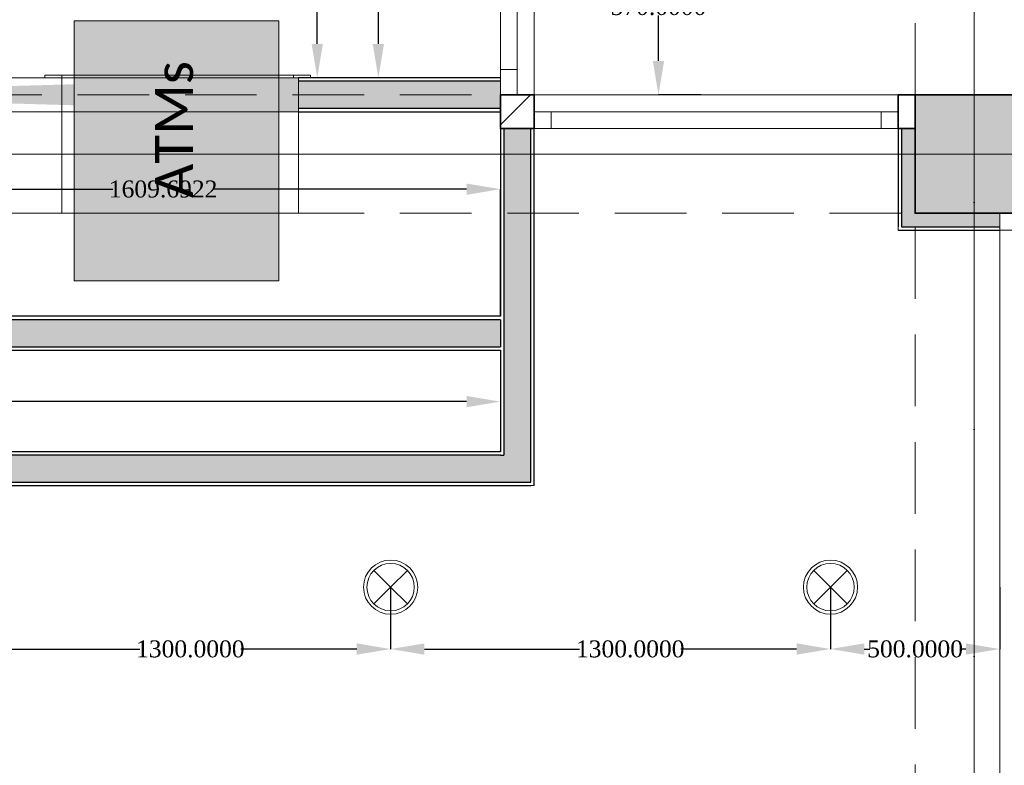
# Model space of a CAD drawing. Header units: inches. Extents: x -78787 to 29484, y -9517 to 23232.
# Tile 227 of 256: x 23510 to 26420, y -2162 to 40. Entities that reach past the tile are written whole.
import ezdxf
from ezdxf.enums import TextEntityAlignment as Align

# ---------------------------------------------------------------- set-up
doc = ezdxf.new("R2010")
doc.units = ezdxf.units.IN
doc.header["$MEASUREMENT"] = 0
doc.set_wipeout_variables(frame=1)
for name, pattern in [('Dot & Dashed', [670.277762, 317.5, -176.388889, 0, -176.388874]), ('Hidden', [317.5, 211.666667, -105.833333]), ('Wipeout_Contour', [1000, 0, -1000])]:
    doc.linetypes.add(name, pattern=pattern)
for name, color, linetype in [('- ავარიული განათება', 7, 'Continuous'), ('- განათება', 7, 'Continuous'), ('- საშტეფცელო როზეტები', 7, 'Continuous'), ('New_Structural - Bearing', 7, 'Continuous'), ('Structural - Bearing', 7, 'Continuous'), ('Structural - Grid', 7, 'Continuous')]:
    doc.layers.add(name, color=color, linetype=linetype)
for name, color, linetype, lineweight in [('Archicad Windows_Pen_No__1', 7, 'Continuous', 13), ('New_Drawing & Figure_Pen_No__1', 7, 'Continuous', 13), ('New_Structural - Bearing_Pen_No__1', 7, 'Continuous', 13), ('Structural - Bearing_Pen_No__20', 1, 'Continuous', 0), ('Structural - Bearing_Pen_No__27', 7, 'Continuous', 35)]:
    doc.layers.add(name, color=color, linetype=linetype, lineweight=lineweight)
for name, color, linetype, lineweight, true_color in [('New_2D Drafting - General_Pen_No__83', 7, 'Continuous', 13, 0xff9955), ('New_Drawing & Figure_Pen_No__103', 7, 'Continuous', 13, 0xffcc99), ('New_Interior - Lamp_Pen_No__77', 7, 'Continuous', 20, 0xffeb28), ('New_Structural - Bearing_Pen_No__108', 7, 'Continuous', 13, 0xfd8379), ('New_Structural - Bearing_Pen_No__23', 7, 'Continuous', 20, 0xff6600), ('New_Structural - Bearing_Pen_No__255', 7, 'Continuous', 13, 0xe8e8e8), ('New_Structural - Bearing_Pen_No__5', 7, 'Continuous', 25, 0x40a5ff), ('New_Structural - Bearing_Pen_No__57', 7, 'Continuous', 25, 0xdcd214), ('New_Structural - Bearing_Pen_No__63', 7, 'Continuous', 18, 0xff9955), ('New_Structural - Bearing_Pen_No__83', 7, 'Continuous', 13, 0xff9955), ('Structural - Bearing_Pen_No__102', 7, 'Continuous', 13, 0xcccccc), ('Structural - Bearing_Pen_No__161', 7, 'Continuous', 13, 0x6a6a6a), ('Structural - Bearing_Pen_No__28', 7, 'Continuous', 35, 0xa80f02), ('Structural - Grid_Pen_No__81', 7, 'Continuous', 20, 0x6a6a6a)]:
    doc.layers.add(name, color=color, linetype=linetype, lineweight=lineweight, true_color=true_color)
doc.styles.add('GENERATED_STYLE_2', font='txt')
doc.styles.add('GENERATED_STYLE_4', font='calibril.ttf')
doc.styles.get("Standard").update_dxf_attribs({"font": 'arial.ttf'})
doc.dimstyles.get("Standard").update_dxf_attribs({"dimtxt": 0.18, "dimasz": 0.18, "dimexe": 0.18, "dimexo": 0.0625, "dimgap": 0.09, "dimtad": 0, "dimtih": 1, "dimtoh": 1, "dimdec": 4, "dimzin": 0, "dimdsep": 46, "dimtxsty": 'Standard', "dimcen": 0.09, "dimadec": 0, "dimazin": 0, "dimtfac": 1, "dimtdec": 4, "dimtofl": 0, "dimtmove": 0, "dimatfit": 3, "dimfxl": 1, "dimtolj": 1, "dimtzin": 0, "dimarcsym": 0})
pattern_1 = [(45, (0, 0), (-127.2792, 127.2792), [])]

# ---------------------------------------------------------------- blocks, each defined once
blk = doc.blocks.new('Slab_33', base_point=(-1705.7, 20895.7))
at = {"layer": 'New_Structural - Bearing_Pen_No__1', "color": 7, "linetype": 'Continuous', "lineweight": 13, "flags": 128}
blk.add_lwpolyline([(-1705.7, 20895.7), (-1705.7, 20888), (-1755.7, 20888), (-1755.7, 20895.7)], close=True, dxfattribs=at)
blk = doc.blocks.new('Slab_34', base_point=(-1020.6, 20895.7))
at = {"layer": 'New_Structural - Bearing_Pen_No__1', "color": 7, "linetype": 'Continuous', "lineweight": 13, "flags": 128}
blk.add_lwpolyline([(-1020.6, 20895.7), (-1020.6, 20888), (-1705.7, 20888), (-1705.7, 20895.7)], close=True, dxfattribs=at)
blk = doc.blocks.new('Slab_35', base_point=(-970.6, 20895.7))
at = {"layer": 'New_Structural - Bearing_Pen_No__1', "color": 7, "linetype": 'Continuous', "lineweight": 13, "flags": 128}
blk.add_lwpolyline([(-970.6, 20895.7), (-970.6, 20888), (-1020.6, 20888), (-1020.6, 20895.7)], close=True, dxfattribs=at)
blk = doc.blocks.new('Opening_1')
at = {"color": 254, "linetype": 'Wipeout_Contour', "lineweight": 0, "ltscale": 63300.553007}
blk.add_wipeout([(-4505.7, 20888), (-2755.7, 20838), (-1005.7, 20888)], dxfattribs=at).dxf.layer = 'New_Structural - Bearing'
at = {"layer": 'New_Structural - Bearing_Pen_No__23', "color": 30, "linetype": 'Continuous', "lineweight": 20, "true_color": 0xff6600, "flags": 128}
for points in [[(-4505.7, 20888), (-4505.7, 20878)], [(-1005.7, 20878), (-1005.7, 20888)]]:
    blk.add_lwpolyline(points, dxfattribs=at)
at = {"layer": 'New_Structural - Bearing_Pen_No__83', "color": 21, "linetype": 'Continuous', "lineweight": 13, "true_color": 0xff9955, "flags": 128}
blk.add_lwpolyline([(-1005.7, 20888), (-4505.7, 20888)], dxfattribs=at)
at = {"color": 254, "linetype": 'Wipeout_Contour', "lineweight": 0, "ltscale": 63101.935584}
blk.add_wipeout([(-2755.7, 20838), (-4505.7, 20788), (-1005.7, 20788)], dxfattribs=at).dxf.layer = 'New_Structural - Bearing'
at = {"layer": 'New_Structural - Bearing_Pen_No__108', "linetype": 'Continuous', "lineweight": 13, "true_color": 0xfd8379}
for points in [[(-4505.7, 20888), (-4505.7, 20788), (-2755.7, 20838)], [(-2755.7, 20838), (-1005.7, 20788), (-1005.7, 20888)]]:
    blk.add_hatch(color=11, dxfattribs=at).paths.add_polyline_path(points)
at = {"layer": 'New_Structural - Bearing_Pen_No__23', "color": 30, "linetype": 'Continuous', "lineweight": 20, "true_color": 0xff6600, "flags": 128}
for points in [[(-4505.7, 20878), (-4505.7, 20798)], [(-1005.7, 20798), (-1005.7, 20878)], [(-4505.7, 20798), (-4505.7, 20788)], [(-1005.7, 20788), (-1005.7, 20798)]]:
    blk.add_lwpolyline(points, dxfattribs=at)
at = {"layer": 'New_Structural - Bearing_Pen_No__63', "color": 21, "linetype": 'Dot & Dashed', "lineweight": 18, "true_color": 0xff9955}
blk.add_line((-2755.7, 20708), (-2755.7, 20968), dxfattribs=at)
at = {"layer": 'New_Structural - Bearing_Pen_No__83', "color": 21, "linetype": 'Continuous', "lineweight": 13, "true_color": 0xff9955, "flags": 128}
blk.add_lwpolyline([(-4505.7, 20788), (-1005.7, 20788)], dxfattribs=at)
blk = doc.blocks.new('Horizontal Multi-Sash Window')
at = {"layer": 'Archicad Windows_Pen_No__1', "color": 7, "linetype": 'Continuous', "lineweight": 13}
for p, q in [((-2825, 0), (2825, 0)), ((991.7, 0), (2775, 0)), ((2775, -50), (2775, 0)), ((2775, 0), (2825, 0)), ((2825, 0), (2825, -50)), ((2825, 0), (2825, -50))]:
    blk.add_line(p, q, dxfattribs=at)
blk = doc.blocks.new('Wall_4', base_point=(1166.2, 14488))
at = {"layer": 'Structural - Bearing_Pen_No__27', "color": 7, "linetype": 'Continuous', "lineweight": 35}
blk.add_line((1066.2, 20488), (1116.2, 20488), dxfattribs=at)
at = {"layer": 'Archicad Windows_Pen_No__1', "color": 7, "linetype": 'Continuous', "lineweight": 13, "zscale": 1000, "rotation": 89.99999999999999}
blk.add_blockref('Horizontal Multi-Sash Window', (1066.2, 17663), dxfattribs=at)
blk = doc.blocks.new('Window_4')
at = {"layer": 'Archicad Windows_Pen_No__1', "color": 7, "linetype": 'Continuous', "lineweight": 13}
for p, q in [((-537.8, 0), (537.8, 0)), ((-537.8, 0), (-487.8, 0)), ((-537.8, 0), (-537.8, -50)), ((-537.8, 0), (-537.8, -50)), ((-487.8, 0), (-487.8, -50)), ((-487.8, 0), (487.8, 0)), ((487.8, -50), (487.8, 0)), ((487.8, 0), (537.8, 0)), ((537.8, 0), (537.8, -50)), ((537.8, 0), (537.8, -50)), ((-487.8, -50), (-537.8, -50)), ((-537.8, -50), (-537.8, -100)), ((487.8, -50), (-487.8, -50)), ((537.8, -50), (487.8, -50)), ((537.8, -50), (537.8, -100)), ((-537.8, -100), (537.8, -100))]:
    blk.add_line(p, q, dxfattribs=at)
blk = doc.blocks.new('Wall_6', base_point=(816.2, 20838))
at = {"layer": 'Structural - Bearing', "linetype": 'Continuous', "lineweight": 0, "true_color": 0x000000}
h = blk.add_hatch(dxfattribs=at)
h.set_pattern_fill('MASONRY_BLOCK', color=18, style=0, pattern_type=2)
h.set_pattern_definition(pattern_1)
h.paths.add_polyline_path([(766.2, 20738), (816.2, 20838), (766.2, 20838)])
h = blk.add_hatch(dxfattribs=at)
h.set_pattern_fill('MASONRY_BLOCK', color=18, style=0, pattern_type=2)
h.set_pattern_definition(pattern_1)
h.paths.add_polyline_path([(776.2, 20758), (776.2, 20738), (816.2, 20738), (816.2, 20838)])
h = blk.add_hatch(dxfattribs=at)
h.set_pattern_fill('MASONRY_BLOCK', color=18, style=0, pattern_type=2)
h.set_pattern_definition(pattern_1)
h.paths.add_polyline_path([(776.2, 20758), (766.2, 20738), (776.2, 20738)])
at = {"layer": 'Structural - Bearing_Pen_No__27', "color": 7, "linetype": 'Continuous', "lineweight": 35}
for p, q in [((-309.4, 20788), (-309.4, 20838)), ((766.2, 20788), (766.2, 20838)), ((-309.4, 20738), (-309.4, 20788)), ((766.2, 20738), (766.2, 20788)), ((776.2, 20738), (766.2, 20738)), ((816.2, 20738), (776.2, 20738))]:
    blk.add_line(p, q, dxfattribs=at)
at = {"layer": 'Structural - Bearing_Pen_No__27', "color": 7, "linetype": 'Continuous', "lineweight": 35, "flags": 128}
blk.add_lwpolyline([(816.2, 20838), (766.2, 20838)], dxfattribs=at)
at = {"layer": 'Archicad Windows_Pen_No__1', "color": 7, "linetype": 'Continuous', "lineweight": 13, "zscale": 1000, "rotation": 180}
blk.add_blockref('Window_4', (228.4, 20738), dxfattribs=at)
blk = doc.blocks.new('Window_5')
at = {"layer": 'Archicad Windows_Pen_No__1', "color": 7, "linetype": 'Continuous', "lineweight": 13}
for p, q in [((-1012.5, 0), (1012.5, 0)), ((-1012.5, 0), (-937.5, 0)), ((-1012.5, 0), (-1012.5, -50)), ((-1012.5, 0), (-1012.5, -50)), ((-937.5, 0), (-937.5, -50)), ((-937.5, 0), (937.5, 0)), ((937.5, -50), (937.5, 0)), ((937.5, 0), (1012.5, 0)), ((1012.5, 0), (1012.5, -50)), ((1012.5, 0), (1012.5, -50)), ((-937.5, -50), (-1012.5, -50)), ((-1012.5, -50), (-1012.5, -100)), ((937.5, -50), (-937.5, -50)), ((1012.5, -50), (937.5, -50)), ((1012.5, -50), (1012.5, -100)), ((-1012.5, -100), (1012.5, -100))]:
    blk.add_line(p, q, dxfattribs=at)
blk = doc.blocks.new('Wall_9', base_point=(-409.4, 20838))
at = {"layer": 'Structural - Bearing', "linetype": 'Continuous', "lineweight": 0, "true_color": 0x000000}
h = blk.add_hatch(dxfattribs=at)
h.set_pattern_fill('MASONRY_BLOCK', color=18, style=0, pattern_type=2)
h.set_pattern_definition(pattern_1)
h.paths.add_polyline_path([(-309.4, 20838), (-409.4, 20738), (-309.4, 20738)])
h = blk.add_hatch(dxfattribs=at)
h.set_pattern_fill('MASONRY_BLOCK', color=18, style=0, pattern_type=2)
h.set_pattern_definition(pattern_1)
h.paths.add_polyline_path([(-409.4, 20838), (-409.4, 20738), (-309.4, 20838)])
at = {"layer": 'Structural - Bearing_Pen_No__27', "color": 7, "linetype": 'Continuous', "lineweight": 35}
for p, q in [((-409.4, 20838), (-359.4, 20838)), ((-359.4, 20838), (-309.4, 20838))]:
    blk.add_line(p, q, dxfattribs=at)
at = {"layer": 'Structural - Bearing_Pen_No__27', "color": 7, "linetype": 'Continuous', "lineweight": 35, "flags": 128}
for points in [[(-409.4, 20838), (-409.4, 20738)], [(-409.4, 20738), (-309.4, 20738)]]:
    blk.add_lwpolyline(points, dxfattribs=at)
at = {"layer": 'Archicad Windows_Pen_No__1', "color": 7, "linetype": 'Continuous', "lineweight": 13, "zscale": 1000, "rotation": 90}
blk.add_blockref('Window_5', (-409.4, 21850.5), dxfattribs=at)
blk = doc.blocks.new('Wall_69', base_point=(-409.4, 20738))
at = {"layer": 'New_Structural - Bearing_Pen_No__57', "linetype": 'Continuous', "lineweight": 25, "true_color": 0xdcd214}
for points in [[(-319.4, 19773.6), (-319.4, 20738), (-399.4, 20738), (-399.4, 19773.6)], [(-399.4, 19693.6), (-319.4, 19693.6), (-399.4, 19773.6)], [(-319.4, 19773.6), (-399.4, 19773.6), (-319.4, 19693.6)]]:
    blk.add_hatch(color=52, dxfattribs=at).paths.add_polyline_path(points)
at = {"layer": 'New_Structural - Bearing_Pen_No__1', "color": 7, "linetype": 'Continuous', "lineweight": 13, "flags": 128}
for points in [[(-409.4, 20738), (-399.4, 20738)], [(-399.4, 20738), (-319.4, 20738)], [(-319.4, 20738), (-309.4, 20738)], [(-309.4, 19683.6), (-319.4, 19683.6)]]:
    blk.add_lwpolyline(points, dxfattribs=at)
at = {"layer": 'New_Structural - Bearing_Pen_No__5', "color": 161, "linetype": 'Continuous', "lineweight": 25, "true_color": 0x40a5ff}
for p, q in [((-399.4, 20738), (-399.4, 19773.6)), ((-319.4, 19773.6), (-319.4, 20738)), ((-409.4, 19773.6), (-399.4, 19773.6)), ((-319.4, 19693.6), (-319.4, 19773.6)), ((-399.4, 19693.6), (-319.4, 19693.6))]:
    blk.add_line(p, q, dxfattribs=at)
at = {"layer": 'New_Structural - Bearing_Pen_No__5', "color": 161, "linetype": 'Continuous', "lineweight": 25, "true_color": 0x40a5ff, "flags": 128}
for points in [[(-409.4, 20738), (-409.4, 20183.6)], [(-309.4, 19683.6), (-309.4, 20738)], [(-409.4, 20173.6), (-409.4, 20093.6)], [(-409.4, 20083.6), (-409.4, 19783.6)]]:
    blk.add_lwpolyline(points, dxfattribs=at)
blk = doc.blocks.new('Wall_70', base_point=(-409.4, 20183.6))
at = {"layer": 'New_Structural - Bearing_Pen_No__57', "linetype": 'Continuous', "lineweight": 25, "true_color": 0xdcd214}
blk.add_hatch(color=52, dxfattribs=at).paths.add_polyline_path([(-409.4, 20173.6), (-5133.8, 20173.6), (-5133.8, 20093.6), (-409.4, 20093.6)])
at = {"layer": 'New_Structural - Bearing_Pen_No__1', "color": 7, "linetype": 'Continuous', "lineweight": 13, "flags": 128}
for points in [[(-5133.8, 20173.6), (-5133.8, 20093.6)], [(-409.4, 20173.6), (-409.4, 20093.6)]]:
    blk.add_lwpolyline(points, dxfattribs=at)
at = {"layer": 'New_Structural - Bearing_Pen_No__5', "color": 161, "linetype": 'Continuous', "lineweight": 25, "true_color": 0x40a5ff}
for p, q in [((-409.4, 20173.6), (-5133.8, 20173.6)), ((-5133.8, 20093.6), (-409.4, 20093.6))]:
    blk.add_line(p, q, dxfattribs=at)
at = {"layer": 'New_Structural - Bearing_Pen_No__5', "color": 161, "linetype": 'Continuous', "lineweight": 25, "true_color": 0x40a5ff, "flags": 128}
for points in [[(-409.4, 20183.6), (-5133.8, 20183.6)], [(-5133.8, 20083.6), (-409.4, 20083.6)]]:
    blk.add_lwpolyline(points, dxfattribs=at)
blk = doc.blocks.new('Wall_72', base_point=(-5233.8, 20888))
at = {"layer": 'New_Structural - Bearing_Pen_No__57', "linetype": 'Continuous', "lineweight": 25, "true_color": 0xdcd214}
for points in [[(-5133.8, 20878), (-5133.8, 20838), (-4833.8, 20838), (-4833.8, 20798), (-4505.7, 20798), (-4505.7, 20878)], [(-409.4, 20878), (-1005.7, 20878), (-1005.7, 20798), (-409.4, 20798)]]:
    blk.add_hatch(color=52, dxfattribs=at).paths.add_polyline_path(points)
at = {"layer": 'New_Structural - Bearing_Pen_No__1', "color": 7, "linetype": 'Continuous', "lineweight": 13, "flags": 128}
for points in [[(-5133.8, 20878), (-5133.8, 20838)], [(-409.4, 20888), (-409.4, 20878)], [(-409.4, 20878), (-409.4, 20798)], [(-5133.8, 20798), (-5133.8, 20788)], [(-409.4, 20798), (-409.4, 20788)]]:
    blk.add_lwpolyline(points, dxfattribs=at)
at = {"layer": 'New_Structural - Bearing_Pen_No__5', "color": 161, "linetype": 'Continuous', "lineweight": 25, "true_color": 0x40a5ff}
for p, q in [((-4505.7, 20878), (-5133.8, 20878)), ((-409.4, 20878), (-1005.7, 20878)), ((-4833.8, 20798), (-4505.7, 20798)), ((-1005.7, 20798), (-409.4, 20798))]:
    blk.add_line(p, q, dxfattribs=at)
at = {"layer": 'New_Structural - Bearing_Pen_No__5', "color": 161, "linetype": 'Continuous', "lineweight": 25, "true_color": 0x40a5ff, "flags": 128}
for points in [[(-4505.7, 20888), (-5133.8, 20888)], [(-409.4, 20888), (-1005.7, 20888)], [(-4833.8, 20788), (-4505.7, 20788)], [(-1005.7, 20788), (-409.4, 20788)]]:
    blk.add_lwpolyline(points, dxfattribs=at)
blk = doc.blocks.new('Wall_74', base_point=(-409.4, 19683.6))
at = {"layer": 'New_Structural - Bearing_Pen_No__57', "linetype": 'Continuous', "lineweight": 25, "true_color": 0xdcd214}
for points in [[(-5233.8, 19773.6), (-5233.8, 19693.6), (-4530.3, 19693.6), (-4530.3, 19773.6)], [(-399.4, 19773.6), (-2430.3, 19773.6), (-2430.3, 19693.6), (-399.4, 19693.6)]]:
    blk.add_hatch(color=52, dxfattribs=at).paths.add_polyline_path(points)
at = {"layer": 'New_Structural - Bearing_Pen_No__1', "color": 7, "linetype": 'Continuous', "lineweight": 13, "flags": 128}
for points in [[(-5233.8, 19773.6), (-5233.8, 19783.6)], [(-5233.8, 19693.6), (-5233.8, 19773.6)], [(-5233.8, 19683.6), (-5233.8, 19693.6)]]:
    blk.add_lwpolyline(points, dxfattribs=at)
at = {"layer": 'New_Structural - Bearing_Pen_No__5', "color": 161, "linetype": 'Continuous', "lineweight": 25, "true_color": 0x40a5ff}
for p, q in [((-4530.3, 19773.6), (-5233.8, 19773.6)), ((-409.4, 19773.6), (-2430.3, 19773.6)), ((-409.4, 19773.6), (-399.4, 19773.6)), ((-5233.8, 19693.6), (-4530.3, 19693.6)), ((-2430.3, 19693.6), (-399.4, 19693.6)), ((-399.4, 19693.6), (-319.4, 19693.6))]:
    blk.add_line(p, q, dxfattribs=at)
at = {"layer": 'New_Structural - Bearing_Pen_No__5', "color": 161, "linetype": 'Continuous', "lineweight": 25, "true_color": 0x40a5ff, "flags": 128}
for points in [[(-5143.8, 19783.6), (-5223.8, 19783.6)], [(-4530.3, 19783.6), (-5133.8, 19783.6)], [(-409.4, 19783.6), (-2430.3, 19783.6)], [(-5233.8, 19683.6), (-4530.3, 19683.6)], [(-2430.3, 19683.6), (-319.4, 19683.6)]]:
    blk.add_lwpolyline(points, dxfattribs=at)
blk = doc.blocks.new('Wall_108', base_point=(1166.2, 20488))
at = {"layer": 'New_Structural - Bearing_Pen_No__255', "linetype": 'Continuous', "lineweight": 13, "true_color": 0xe8e8e8}
for points in [[(816.2, 20488), (776.2, 20488), (776.2, 20448)], [(816.2, 20488), (776.2, 20448), (816.2, 20448)], [(816.2, 20448), (1066.2, 20448), (1066.2, 20488), (816.2, 20488)]]:
    blk.add_hatch(color=254, dxfattribs=at).paths.add_polyline_path(points)
at = {"layer": 'New_Structural - Bearing_Pen_No__1', "color": 7, "linetype": 'Continuous', "lineweight": 13, "flags": 128}
for points in [[(1066.2, 20488), (1066.2, 20448)], [(766.2, 20438), (766.2, 20448)], [(1066.2, 20448), (1066.2, 20438)]]:
    blk.add_lwpolyline(points, dxfattribs=at)
at = {"layer": 'New_Structural - Bearing_Pen_No__5', "color": 161, "linetype": 'Continuous', "lineweight": 25, "true_color": 0x40a5ff}
for p, q in [((776.2, 20488), (776.2, 20448)), ((776.2, 20448), (816.2, 20448)), ((816.2, 20448), (1066.2, 20448))]:
    blk.add_line(p, q, dxfattribs=at)
at = {"layer": 'New_Structural - Bearing_Pen_No__5', "color": 161, "linetype": 'Continuous', "lineweight": 25, "true_color": 0x40a5ff, "flags": 128}
blk.add_lwpolyline([(766.2, 20438), (1066.2, 20438)], dxfattribs=at)
blk = doc.blocks.new('Wall_109', base_point=(816.2, 20488))
at = {"layer": 'New_Structural - Bearing_Pen_No__255', "linetype": 'Continuous', "lineweight": 13, "true_color": 0xe8e8e8}
blk.add_hatch(color=254, dxfattribs=at).paths.add_polyline_path([(776.2, 20738), (776.2, 20488), (816.2, 20488), (816.2, 20738)])
at = {"layer": 'New_Structural - Bearing_Pen_No__5', "color": 161, "linetype": 'Continuous', "lineweight": 25, "true_color": 0x40a5ff}
for p, q in [((776.2, 20738), (776.2, 20488)), ((776.2, 20488), (776.2, 20448))]:
    blk.add_line(p, q, dxfattribs=at)
at = {"layer": 'New_Structural - Bearing_Pen_No__5', "color": 161, "linetype": 'Continuous', "lineweight": 25, "true_color": 0x40a5ff, "flags": 128}
blk.add_lwpolyline([(766.2, 20738), (766.2, 20448)], dxfattribs=at)
at = {"layer": 'Structural - Bearing_Pen_No__27', "color": 7, "linetype": 'Continuous', "lineweight": 35}
for p, q in [((776.2, 20738), (766.2, 20738)), ((816.2, 20738), (776.2, 20738))]:
    blk.add_line(p, q, dxfattribs=at)
blk = doc.blocks.new('Column_37', base_point=(991.2, 20663))
at = {"layer": 'Structural - Bearing_Pen_No__161', "linetype": 'Continuous', "lineweight": 0, "true_color": 0x6a6a6a}
blk.add_hatch(color=251, dxfattribs=at).paths.add_polyline_path([(1166.2, 20488), (1166.2, 20838), (816.2, 20838), (816.2, 20488)])
at = {"layer": 'Structural - Bearing_Pen_No__20', "color": 1, "linetype": 'Continuous', "lineweight": 0}
for p, q in [((991.2, 20743), (991.2, 20918)), ((911.2, 20663), (736.2, 20663)), ((1071.2, 20663), (1246.2, 20663)), ((991.2, 20583), (991.2, 20408))]:
    blk.add_line(p, q, dxfattribs=at)
blk.add_point((991.2, 20663), dxfattribs=at)
at = {"layer": 'Structural - Bearing_Pen_No__28', "color": 14, "linetype": 'Continuous', "lineweight": 35, "true_color": 0xa80f02, "flags": 128}
blk.add_lwpolyline([(1166.2, 20488), (1166.2, 20838), (816.2, 20838), (816.2, 20488)], close=True, dxfattribs=at)
blk = doc.blocks.new('Standard grid marker')
at = {"layer": 'Structural - Grid_Pen_No__81', "color": 251, "linetype": 'Continuous', "lineweight": 20, "true_color": 0x6a6a6a}
blk.add_line((1000, 0), (51328.1, 0), dxfattribs=at)
at = {"layer": 'Structural - Grid_Pen_No__81', "color": 251, "lineweight": 20, "true_color": 0x6a6a6a, "style": 'GENERATED_STYLE_2'}
for tag, p in [('AC_MarkerText_1_0', (-100, -144)), ('AC_MarkerText_1_1', (52428.1, -144))]:
    blk.add_attdef(tag, text='', height=100, rotation=180, dxfattribs=at).set_placement(p, align=Align.TOP_CENTER)
blk = doc.blocks.new('Standard grid marker_2')
at = {"layer": 'Structural - Grid_Pen_No__81', "color": 251, "linetype": 'Continuous', "lineweight": 20, "true_color": 0x6a6a6a}
blk.add_line((1000, 0), (27734.9, 0), dxfattribs=at)
at = {"layer": 'Structural - Grid_Pen_No__81', "color": 251, "lineweight": 20, "true_color": 0x6a6a6a, "style": 'GENERATED_STYLE_2'}
for tag, p in [('AC_MarkerText_1_0', (-1.5, -46.7)), ('AC_MarkerText_1_1', (28933.4, -46.7))]:
    blk.add_attdef(tag, text='', height=100, rotation=270, dxfattribs=at).set_placement(p, align=Align.TOP_CENTER)
blk = doc.blocks.new('Beam_1', base_point=(991.2, 14663))
at = {"layer": 'Structural - Bearing_Pen_No__102', "color": 254, "linetype": 'Dot & Dashed', "lineweight": 13, "true_color": 0xcccccc}
blk.add_line((991.2, 14663), (991.2, 39096.2), dxfattribs=at)
at = {"layer": 'Structural - Bearing_Pen_No__102', "color": 254, "linetype": 'Hidden', "lineweight": 13, "true_color": 0xcccccc}
for p, q in [((816.2, 20838), (816.2, 26488)), ((816.2, 14838), (816.2, 20488))]:
    blk.add_line(p, q, dxfattribs=at)
blk = doc.blocks.new('Beam_11', base_point=(-47008.8, 20663))
at = {"layer": 'Structural - Bearing_Pen_No__102', "color": 254, "linetype": 'Hidden', "lineweight": 13, "true_color": 0xcccccc}
for p, q in [((-4833.8, 20838), (816.2, 20838)), ((-4833.8, 20488), (816.2, 20488))]:
    blk.add_line(p, q, dxfattribs=at)
at = {"layer": 'Structural - Bearing_Pen_No__102', "color": 254, "linetype": 'Dot & Dashed', "lineweight": 13, "true_color": 0xcccccc}
blk.add_line((-47008.8, 20663), (991.2, 20663), dxfattribs=at)
blk = doc.blocks.new('Recessed Spot')
at = {"layer": 'New_Interior - Lamp_Pen_No__77', "color": 2, "linetype": 'Continuous', "lineweight": 20, "true_color": 0xffeb28}
for q in [(-49.5, 49.5), (49.5, 49.5), (-49.5, -49.5), (49.5, -49.5)]:
    blk.add_line((0, 0), q, dxfattribs=at)
at = {"layer": 'New_Interior - Lamp_Pen_No__77', "color": 2, "linetype": 'Continuous', "lineweight": 20, "true_color": 0xffeb28, "flags": 128}
blk.add_lwpolyline([(80, 0, 1), (-80, 0, 1)], format="xyb", close=True, dxfattribs=at)
at = {"layer": 'New_Interior - Lamp_Pen_No__77', "color": 2, "linetype": 'Continuous', "lineweight": 20, "true_color": 0xffeb28}
blk.add_circle((0, 0), 70, dxfattribs=at)
blk = doc.blocks.new('*D1005')
at = {"layer": '- განათება', "color": 0, "lineweight": -2, "transparency": 16777216}
for p, q in [((23305.9, -1636.1), (23305.9, -1819)), ((24605.9, -1636.1), (24605.9, -1819)), ((23405.9, -1818.9), (23864.5, -1818.9)), ((24505.9, -1818.9), (24163.8, -1818.9))]:
    blk.add_line(p, q, dxfattribs=at)
at = {"layer": '- განათება', "color": 0, "transparency": 16777216}
for points in [[(23405.9, -1802.2), (23405.9, -1835.5), (23305.9, -1818.9)], [(24505.9, -1802.2), (24505.9, -1835.5), (24605.9, -1818.9)]]:
    blk.add_solid(points, dxfattribs=at)
at = {"layer": 'Defpoints', "color": 0, "transparency": 16777216}
for p in [(23305.9, -1636), (24605.9, -1636), (24605.9, -1818.9)]:
    blk.add_point(p, dxfattribs=at)
at = {"layer": '- განათება', "color": 0, "transparency": 16777216, "insert": (24014.1, -1818.9), "char_height": 50, "attachment_point": 5}
blk.add_mtext('\\A1;{\\fSylfaen|b0|i0|c0|p18;1300.0000}', dxfattribs=at)
blk = doc.blocks.new('*D1006')
at = {"layer": '- განათება', "color": 0, "lineweight": -2, "transparency": 16777216}
for p, q in [((24605.9, -1636.1), (24605.9, -1819)), ((25905.9, -1636.1), (25905.9, -1819)), ((24705.9, -1818.9), (25164.5, -1818.9)), ((25805.9, -1818.9), (25463.8, -1818.9))]:
    blk.add_line(p, q, dxfattribs=at)
at = {"layer": '- განათება', "color": 0, "transparency": 16777216}
for points in [[(24705.9, -1802.2), (24705.9, -1835.5), (24605.9, -1818.9)], [(25805.9, -1802.2), (25805.9, -1835.5), (25905.9, -1818.9)]]:
    blk.add_solid(points, dxfattribs=at)
at = {"layer": 'Defpoints', "color": 0, "transparency": 16777216}
for p in [(24605.9, -1636), (25905.9, -1636), (25905.9, -1818.9)]:
    blk.add_point(p, dxfattribs=at)
at = {"layer": '- განათება', "color": 0, "transparency": 16777216, "insert": (25314.1, -1818.9), "char_height": 50, "attachment_point": 5}
blk.add_mtext('\\A1;{\\fSylfaen|b0|i0|c0|p18;1300.0000}', dxfattribs=at)
blk = doc.blocks.new('*D1007')
at = {"layer": '- განათება', "color": 0, "lineweight": -2, "transparency": 16777216}
for p, q in [((25905.9, -1636.1), (25905.9, -1819)), ((26405.9, -1636.1), (26405.9, -1819)), ((26005.9, -1818.9), (26021.7, -1818.9)), ((26305.9, -1818.9), (26290.1, -1818.9))]:
    blk.add_line(p, q, dxfattribs=at)
at = {"layer": '- განათება', "color": 0, "transparency": 16777216}
for points in [[(26005.9, -1802.2), (26005.9, -1835.5), (25905.9, -1818.9)], [(26305.9, -1802.2), (26305.9, -1835.5), (26405.9, -1818.9)]]:
    blk.add_solid(points, dxfattribs=at)
at = {"layer": 'Defpoints', "color": 0, "transparency": 16777216}
for p in [(25905.9, -1636), (26405.9, -1636), (26405.9, -1818.9)]:
    blk.add_point(p, dxfattribs=at)
at = {"layer": '- განათება', "color": 0, "transparency": 16777216, "insert": (26155.9, -1818.9), "char_height": 50, "attachment_point": 5}
blk.add_mtext('\\A1;{\\fSylfaen|b0|i0|c0|p18;500.0000}', dxfattribs=at)
blk = doc.blocks.new('*D1093')
at = {"layer": '- განათება', "color": 0, "lineweight": -2, "transparency": 16777216}
for p, q in [((25590.3, 388.4), (25397.3, 388.4)), ((25397.5, 288.4), (25397.5, 104.1)), ((25397.5, -81.6), (25397.5, 52.8)), ((25523.7, -181.6), (25397.3, -181.6))]:
    blk.add_line(p, q, dxfattribs=at)
at = {"layer": '- განათება', "color": 0, "transparency": 16777216}
for points in [[(25380.8, 288.4), (25414.2, 288.4), (25397.5, 388.4)], [(25380.8, -81.6), (25414.2, -81.6), (25397.5, -181.6)]]:
    blk.add_solid(points, dxfattribs=at)
at = {"layer": 'Defpoints', "color": 0, "transparency": 16777216}
for p in [(25397.5, 388.4), (25590.4, 388.4), (25523.8, -181.6)]:
    blk.add_point(p, dxfattribs=at)
at = {"layer": '- განათება', "color": 0, "transparency": 16777216, "insert": (25397.5, 78.4), "char_height": 50, "attachment_point": 5}
blk.add_mtext('\\A1;{\\fSylfaen|b0|i0|c0|p18;570.0000}', dxfattribs=at)
blk = doc.blocks.new('*D1230')
at = {"layer": '- საშტეფცელო როზეტები', "color": 0, "lineweight": -2, "transparency": 16777216}
for p, q in [((23320.7, -836), (23320.7, -460.3)), ((23420.7, -460.5), (23784.7, -460.5)), ((24830.4, -460.5), (24082.7, -460.5)), ((24930.4, -836), (24930.4, -460.3))]:
    blk.add_line(p, q, dxfattribs=at)
at = {"layer": '- საშტეფცელო როზეტები', "color": 0, "transparency": 16777216}
for points in [[(23420.7, -443.8), (23420.7, -477.2), (23320.7, -460.5)], [(24830.4, -443.8), (24830.4, -477.2), (24930.4, -460.5)]]:
    blk.add_solid(points, dxfattribs=at)
at = {"layer": 'Defpoints', "color": 0, "transparency": 16777216}
for p in [(24930.4, -460.5), (23320.7, -836), (24930.4, -836)]:
    blk.add_point(p, dxfattribs=at)
at = {"layer": '- საშტეფცელო როზეტები', "color": 0, "transparency": 16777216, "insert": (23933.7, -460.5), "char_height": 50, "attachment_point": 5}
blk.add_mtext('\\A1;{\\fSylfaen|b0|i0|c0|p18;1609.6922}', dxfattribs=at)
blk = doc.blocks.new('*D1233')
at = {"layer": '- საშტეფცელო როზეტები', "color": 0, "lineweight": -2, "transparency": 16777216}
for p, q in [((22022.5, -949.1), (22022.5, -1088.2)), ((24930.4, -936.1), (24930.4, -1088.2)), ((22122.5, -1088), (22483.2, -1088)), ((24830.4, -1088), (22787.7, -1088))]:
    blk.add_line(p, q, dxfattribs=at)
at = {"layer": '- საშტეფცელო როზეტები', "color": 0, "transparency": 16777216}
for points in [[(22122.5, -1071.3), (22122.5, -1104.7), (22022.5, -1088)], [(24830.4, -1071.3), (24830.4, -1104.7), (24930.4, -1088)]]:
    blk.add_solid(points, dxfattribs=at)
at = {"layer": 'Defpoints', "color": 0, "transparency": 16777216}
for p in [(22022.5, -949.1), (24930.4, -936), (24930.4, -1088)]:
    blk.add_point(p, dxfattribs=at)
at = {"layer": '- საშტეფცელო როზეტები', "color": 0, "transparency": 16777216, "insert": (22635.5, -1088), "char_height": 50, "attachment_point": 5}
blk.add_mtext('\\A1;{\\fSylfaen|b0|i0|c0|p18;2907.9050}', dxfattribs=at)
blk = doc.blocks.new('*D1240')
at = {"layer": '- საშტეფცელო როზეტები', "color": 0, "lineweight": -2, "transparency": 16777216}
for p, q in [((24765.9, 2645.3), (24388.9, 2645.3)), ((24389.1, 2545.3), (24389.1, 1505.7)), ((24389.1, -31.6), (24389.1, 1454.3)), ((24764.6, -131.6), (24388.9, -131.6))]:
    blk.add_line(p, q, dxfattribs=at)
at = {"layer": '- საშტეფცელო როზეტები', "color": 0, "transparency": 16777216}
for points in [[(24372.4, 2545.3), (24405.8, 2545.3), (24389.1, 2645.3)], [(24372.4, -31.6), (24405.8, -31.6), (24389.1, -131.6)]]:
    blk.add_solid(points, dxfattribs=at)
at = {"layer": 'Defpoints', "color": 0, "transparency": 16777216}
for p in [(24389.1, 2645.3), (24765.9, 2645.3), (24764.6, -131.6)]:
    blk.add_point(p, dxfattribs=at)
at = {"layer": '- საშტეფცელო როზეტები', "color": 0, "transparency": 16777216, "insert": (24389.1, 1480), "char_height": 50, "attachment_point": 5}
blk.add_mtext('\\A1;{\\fSylfaen|b0|i0|c0|p18;2776.9804}', dxfattribs=at)
blk = doc.blocks.new('*D1356')
at = {"layer": '- ავარიული განათება', "color": 0, "lineweight": -2, "transparency": 16777216}
for p, q in [((24314.2, 2646.9), (24569.9, 2646.9)), ((24569.8, 2546.9), (24569.8, 1397.7)), ((24569.8, -31.6), (24569.8, 1346.4)), ((24693.6, -131.6), (24569.6, -131.6))]:
    blk.add_line(p, q, dxfattribs=at)
at = {"layer": '- ავარიული განათება', "color": 0, "transparency": 16777216}
for points in [[(24553.1, 2546.9), (24586.4, 2546.9), (24569.8, 2646.9)], [(24553.1, -31.6), (24586.4, -31.6), (24569.8, -131.6)]]:
    blk.add_solid(points, dxfattribs=at)
at = {"layer": 'Defpoints', "color": 0, "transparency": 16777216}
for p in [(24314.1, 2646.9), (24569.8, -131.6), (24693.6, -131.6)]:
    blk.add_point(p, dxfattribs=at)
at = {"layer": '- ავარიული განათება', "color": 0, "transparency": 16777216, "insert": (24569.8, 1372.1), "char_height": 50, "attachment_point": 5}
blk.add_mtext('\\A1;{\\fSylfaen|b0|i0|c0|p18;2778.5792}', dxfattribs=at)

msp = doc.modelspace()

# ---------------------------------------------------------------- block references
at = {"layer": '- განათება', "color": 2, "linetype": 'Continuous', "lineweight": 20, "true_color": 0xffeb28, "zscale": 1000}
for p in [(24605.93152, -1636.0366), (25905.93152, -1636.0366)]:
    msp.add_blockref('Recessed Spot', p, dxfattribs=at)
at = {"layer": 'New_Structural - Bearing', "color": 7, "linetype": 'Continuous', "lineweight": 13}
for name, p in [('Slab_33', (23633.9928, -123.94134)), ('Slab_34', (24319.13682, -123.94134)), ('Slab_35', (24369.13682, -123.94134))]:
    msp.add_blockref(name, p, dxfattribs=at)
at = {"layer": 'New_Structural - Bearing', "color": 7, "lineweight": 35}
for name, p in [('Wall_69', (24930.35778, -281.64486)), ('Wall_109', (26155.93152, -531.64486)), ('Wall_108', (26505.93152, -531.64486)), ('Wall_70', (24930.35778, -836.0366)), ('Wall_74', (24930.35778, -1336.0366))]:
    msp.add_blockref(name, p, dxfattribs=at)
at = {"layer": 'Structural - Bearing', "color": 254, "lineweight": 13, "true_color": 0xcccccc}
msp.add_blockref('Beam_1', (26330.93152, -6356.64486), dxfattribs=at)
at = {"layer": 'Structural - Bearing', "color": 7, "lineweight": 35}
for name, p in [('Wall_9', (24930.35778, -181.64486)), ('Wall_6', (26155.93152, -181.64486)), ('Wall_4', (26505.93152, -6531.64486))]:
    msp.add_blockref(name, p, dxfattribs=at)
at = {"layer": 'Structural - Bearing', "color": 14, "lineweight": 35, "true_color": 0xa80f02}
msp.add_blockref('Column_37', (26330.93152, -356.64486), dxfattribs=at)
at = {"layer": 'Structural - Grid', "color": 8, "linetype": 'Continuous', "lineweight": 15, "zscale": 1000, "rotation": 90}
msp.add_blockref('Standard grid marker_2', (26330.93152, -9316.57065), dxfattribs=at)

# ---------------------------------------------------------------- dimensions: what is measured, and where the dimension line sits
at = {"layer": '- განათება', "color": 1}
dim = msp.add_linear_dim(base=(25397.5, 388.35514), p1=(25523.75478, -181.64486), p2=(25590.35778, 388.35514), angle=90, text='{\\fSylfaen|b0|i0|c0|p18;<>}', dimstyle='Standard', override={"dimtxt": 50, "dimasz": 100}, dxfattribs=at)
dim.commit()
dim.dimension.update_dxf_attribs({"geometry": '*D1093', "text_midpoint": (25397.5, 78.42362), "dimtype": 160})
for base, p1, p2, picture, middle in [((24605.93152, -1818.85297), (23305.93152, -1636.0366), (24605.93152, -1636.0366), '*D1005', (24014.12999, -1818.85297)), ((25905.93152, -1818.85297), (24605.93152, -1636.0366), (25905.93152, -1636.0366), '*D1006', (25314.12999, -1818.85297)), ((26405.93152, -1818.85297), (25905.93152, -1636.0366), (26405.93152, -1636.0366), '*D1007', (26155.93152, -1818.85297))]:
    dim = msp.add_linear_dim(base=base, p1=p1, p2=p2, text='{\\fSylfaen|b0|i0|c0|p18;<>}', dimstyle='Standard', override={"dimtxt": 50, "dimasz": 100}, dxfattribs=at)
    dim.commit()
    dim.dimension.update_dxf_attribs({"geometry": picture, "text_midpoint": middle, "dimtype": 160})
at = {"layer": '- საშტეფცელო როზეტები', "color": 1}
for base, p1, p2, picture, middle in [((24930.35778, -460.50819), (23320.66559, -836.0366), (24930.35778, -836.0366), '*D1230', (23933.67445, -460.50819)), ((24930.35778, -1088.00819), (22022.45276, -949.05419), (24930.35778, -936.0366), '*D1233', (22635.46161, -1088.00819))]:
    dim = msp.add_linear_dim(base=base, p1=p1, p2=p2, text='{\\fSylfaen|b0|i0|c0|p18;<>}', dimstyle='Standard', override={"dimtxt": 50, "dimasz": 100}, dxfattribs=at)
    dim.commit()
    dim.dimension.update_dxf_attribs({"geometry": picture, "text_midpoint": middle, "dimtype": 160})

# ---------------------------------------------------------------- next in the draw order: block references
at = {"layer": 'New_Structural - Bearing', "color": 7, "linetype": 'Continuous', "lineweight": 13}
msp.add_blockref('Opening_1', (25339.71953, -21019.62583), dxfattribs=at)

# ---------------------------------------------------------------- next in the draw order: hatches: boundary and pattern name
at = {"layer": 'New_Drawing & Figure_Pen_No__103', "linetype": 'Continuous', "lineweight": 13, "true_color": 0xffcc99}
msp.add_hatch(color=31, dxfattribs=at).paths.add_polyline_path([(24276.05851, -731.43999), (24276.05851, 37.18619), (23671.08236, 37.18619), (23671.08236, -731.43999)])

# ---------------------------------------------------------------- next in the draw order: linework, layer by layer
at = {"layer": 'New_2D Drafting - General_Pen_No__83', "color": 21, "linetype": 'Continuous', "lineweight": 13, "true_color": 0xff9955}
for points in [[(22933.9928, -531.6449), (22933.9928, -131.6449), (23633.9928, -131.6449), (23633.9928, -531.6449)], [(23633.9928, -531.6449), (23633.9928, -131.6449), (24333.9928, -131.6449), (24333.9928, -531.6449)]]:
    msp.add_lwpolyline(points, close=True, dxfattribs=at)
at = {"layer": 'New_Drawing & Figure_Pen_No__1', "color": 7, "linetype": 'Continuous', "lineweight": 13, "flags": 128}
msp.add_lwpolyline([(24276.05851, -731.43999), (23671.08236, -731.43999), (23671.08236, 37.18619), (24276.05851, 37.18619)], close=True, dxfattribs=at)

# ---------------------------------------------------------------- next in the draw order: block references
at = {"layer": 'New_Structural - Bearing', "color": 7, "lineweight": 35}
msp.add_blockref('Wall_72', (20105.93152, -131.64486), dxfattribs=at)
at = {"layer": 'Structural - Bearing', "color": 254, "lineweight": 13, "true_color": 0xcccccc}
msp.add_blockref('Beam_11', (-21669.06848, -356.64486), dxfattribs=at)
at = {"layer": 'Structural - Grid', "color": 8, "linetype": 'Continuous', "lineweight": 15, "zscale": 1000, "rotation": 180}
msp.add_blockref('Standard grid marker', (29284.00379, -356.64486), dxfattribs=at)

# ---------------------------------------------------------------- next in the draw order: texts
at = {"layer": 'New_Drawing & Figure_Pen_No__1', "color": 7, "linetype": 'Continuous', "lineweight": 13, "insert": (24023.16511, -82.05739), "char_height": 112.230476, "attachment_point": 9, "rotation": 90, "style": 'GENERATED_STYLE_4'}
msp.add_mtext('\\A1;{\\pqr;\\fCalibri Light|b0|i0|c0|p0;\\W1.000000;ATMs}', dxfattribs=at)

# ---------------------------------------------------------------- next in the draw order: dimensions: what is measured, and where the dimension line sits
at = {"layer": '- ავარიული განათება', "color": 1}
dim = msp.add_linear_dim(base=(24569.762, -131.64486), p1=(24314.10554, 2646.93437), p2=(24693.63758, -131.64486), angle=270, text='{\\fSylfaen|b0|i0|c0|p18;<>}', dimstyle='Standard', override={"dimtxt": 50, "dimasz": 100}, dxfattribs=at)
dim.commit()
dim.dimension.update_dxf_attribs({"geometry": '*D1356', "text_midpoint": (24569.762, 1372.06283), "dimtype": 160})
at = {"layer": '- საშტეფცელო როზეტები', "color": 1}
dim = msp.add_linear_dim(base=(24389.10461, 2645.33556), p1=(24764.63302, -131.64486), p2=(24765.91377, 2645.33556), angle=90, text='{\\fSylfaen|b0|i0|c0|p18;<>}', dimstyle='Standard', override={"dimtxt": 50, "dimasz": 100}, dxfattribs=at)
dim.commit()
dim.dimension.update_dxf_attribs({"geometry": '*D1240', "text_midpoint": (24389.10461, 1480.02663), "dimtype": 160})

doc.saveas('drawing.dxf')
